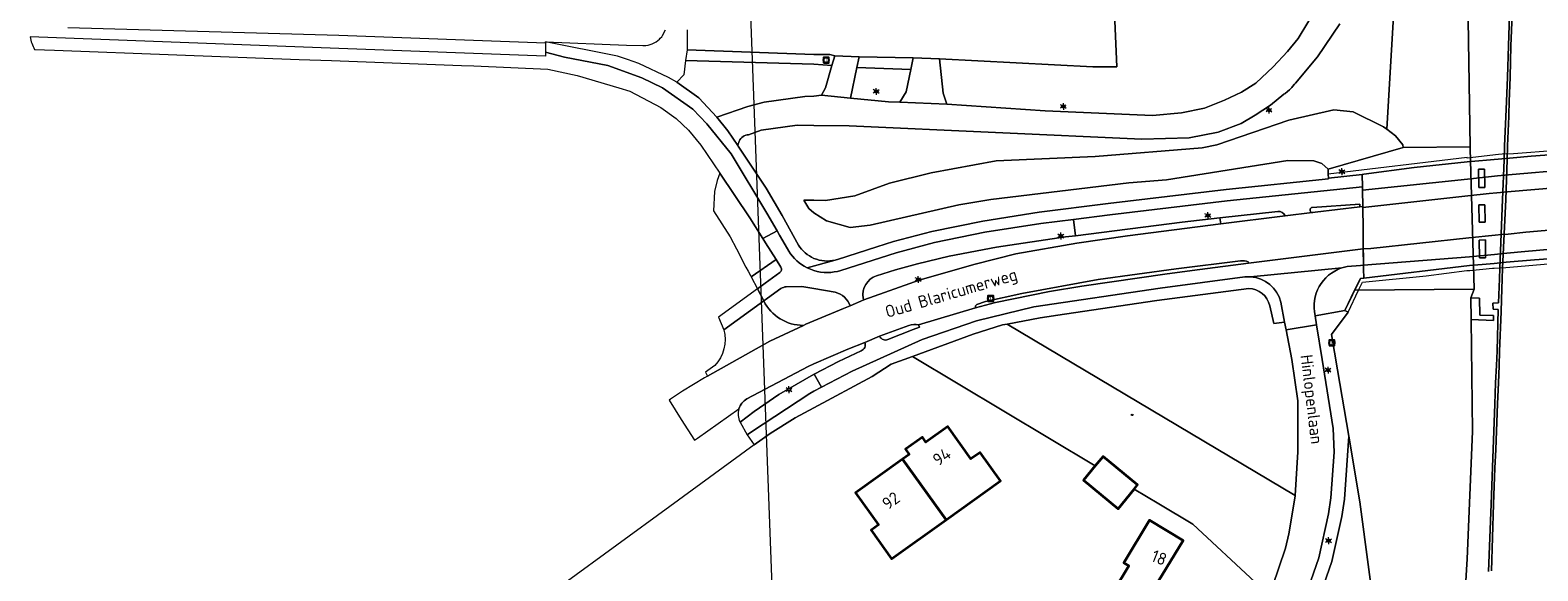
# Model space of a CAD drawing. Header units: metres. Extents: x 140853 to 145288, y 474558 to 480269.
# Tile 82 of 256: x 140884 to 141107, y 477326 to 477406. Entities that reach past the tile are written whole.
import ezdxf
from ezdxf.enums import TextEntityAlignment as Align

# ---------------------------------------------------------------- set-up
doc = ezdxf.new("R2010")
doc.units = ezdxf.units.M
doc.header["$MEASUREMENT"] = 0
for name, color, linetype, lineweight in [('B-WE-GR-BEPLANTING_CULTUUR_BOSPLANTSOEN-G', 90, 'GR-PLANTSOEN', 18), ('B-WE-GR-BOS_LOOF-G', 40, 'Continuous', 13), ('B-WE-GR-GRAS_KRUIDENRIJK-G', 80, 'Continuous', 18), ('B-WE-GR-GROENVOORZIENING-G', 80, 'Continuous', 18), ('B-WE-KL-ET_LS_OV_LICHTMAST-S', 190, 'Continuous', 18), ('B-WE-KL-WATER_BRANDLEIDING_PUT-S', 150, 'Continuous', 18), ('B-WE-KW-KUNSTWERK_BRUG-G', 170, 'Continuous', 18), ('B-WE-OG-BEBOUWING-G', 7, 'Continuous', 35), ('B-WE-OG-BEBOUWING_HUISNUMMER-T18', 10, 'Continuous', 18), ('B-WE-OG-BEBOUWING_STRAATNAAM-T18', 10, 'Continuous', 18), ('B-WE-OG-HULPLIJN-G', 50, 'Continuous', 18), ('B-WE-OG-TERREIN_ERF-G', 7, 'Continuous', 18), ('B-WE-RI-GWA_RIOOLPUT-S', 30, 'Continuous', 18), ('B-WE-VH-VERHARDING_ASFALT-G', 252, 'Continuous', 18), ('B-WE-VH-VERHARDING_BETON-G', 252, 'Continuous', 18), ('B-WE-VH-VERHARDING_GESLOTEN-G', 7, 'Continuous', 18), ('B-WE-VH-VERHARDING_OPEN-G', 252, 'Continuous', 18), ('B-WE-VH-VERHARDING_STRAATBAKSTEEN-G', 252, 'Continuous', 18), ('B-WE-VH-VERHARDING_TEGEL-G', 252, 'Continuous', 18)]:
    doc.layers.add(name, color=color, linetype=linetype, lineweight=lineweight)
doc.styles.add('NLCS-ISO', font='txt')
doc.linetypes.add('GR-PLANTSOEN', pattern='A,0,[179,NLCS.shx,S=2,R=0,X=0,Y=0],-4', length=4)

# ---------------------------------------------------------------- blocks, each defined once
blk = doc.blocks.new('B-SIE-WEG_LICHTMAST-SO')
at = {"ltscale": 0.1}
for p, q in [((-1.1, 0.6), (-2.2, 1.3)), ((0, 1.3), (0, 2.5)), ((1.1, 0.6), (2.2, 1.3)), ((-1.1, -0.6), (-2.2, -1.3)), ((0, -1.3), (0, -2.5)), ((1.1, -0.6), (2.2, -1.3))]:
    blk.add_line(p, q, dxfattribs=at)
at = {"flags": 128}
for points in [[(-1.2, 0.5), (1.2, 0.5)], [(-1.2, -0.5), (1.2, -0.5)]]:
    blk.add_lwpolyline(points, dxfattribs=at)
at = {"ltscale": 0.1}
blk.add_circle((0, 0), 1.27, dxfattribs=at)
at = {"style": 'NLCS-ISO'}
blk.add_attdef('TYPE', text='', height=1.8, dxfattribs=at).set_placement((0, 2.5), align=Align.BOTTOM_CENTER)
blk = doc.blocks.new('SIE-WEG_STRAATPOT_BRANDKRAAN-SO')
blk.add_ellipse((0, 0), major_axis=(-0.729, 0), ratio=0.685994)
at = {"style": 'NLCS-ISO'}
blk.add_text('BR', height=0.4, dxfattribs=at).set_placement((-0.3, -0.2))
blk = doc.blocks.new('SRI-PUT_INSPECTIE-SO')
at = {"lineweight": -3, "flags": 128}
blk.add_lwpolyline([(-2, -2), (2, -2), (2, 2), (-2, 2)], close=True, dxfattribs=at)
at = {"lineweight": -3, "ltscale": 1.5}
blk.add_circle((0, 0), 2, dxfattribs=at)
at = {"ltscale": 0.1, "style": 'NLCS-ISO'}
blk.add_text('I', height=2.5, dxfattribs=at).set_placement((0, 0), align=Align.MIDDLE_CENTER)

msp = doc.modelspace()

# ---------------------------------------------------------------- linework, layer by layer
at = {"layer": 'B-WE-GR-BEPLANTING_CULTUUR_BOSPLANTSOEN-G', "ltscale": 0.2, "flags": 128}
for points in [[(141075.965, 477385.302), (141087.029, 477388.482), (141086.992, 477388.883), (141085.895, 477390.229), (141084.632, 477391.189), (141084.146, 477391.558), (141079.618, 477393.777), (141076.784, 477394.073), (141070.137, 477392.521), (141059.503, 477388.872), (141057.324, 477388.438), (141041.523, 477387.158), (141026.922, 477386.512), (141017.285, 477384.765), (141011.158, 477383.204), (141006.011, 477381.375), (141001.721, 477380.654), (141000, 477380.689), (140998.518, 477380.719), (140999.247, 477379.488), (141000, 477378.844), (141001.859, 477377.657), (141005.351, 477376.684), (141008.281, 477377.009), (141021.396, 477380.013), (141026.146, 477380.831), (141046.514, 477383.278), (141052.083, 477383.719), (141070.001, 477386.581), (141073.822, 477386.518), (141075.025, 477386.142), (141075.965, 477385.302)], [(141028.516, 477362.42), (141027.858, 477362.295), (141023.5, 477360.928), (141014.546, 477357.634), (141041.553, 477341.472), (141042.695, 477342.858), (141047.802, 477338.652), (141047.294, 477338.036), (141050.93, 477335.86), (141055.978, 477332.839), (141065.146, 477324.303), (141067.714, 477323.632), (141069.63, 477329.304), (141070.145, 477331.445), (141071.075, 477336.987), (141071.083, 477337.116), (141028.516, 477362.42)]]:
    msp.add_lwpolyline(points, close=True, dxfattribs=at)
at = {"layer": 'B-WE-GR-BOS_LOOF-G', "ltscale": 0.2, "flags": 128}
msp.add_lwpolyline([(141078.994, 477345.881), (141078.347, 477336.545), (141077.981, 477334.005), (141076.491, 477327.334), (141072.829, 477316.85), (141071.216, 477312.767), (141068.571, 477307.898), (141063.024, 477299.328), (141059.266, 477294.175), (141054.763, 477288.329), (141045.565, 477277.455), (141033.105, 477263.984), (141023.329, 477254.408), (141061.478, 477212.323), (141064.501, 477217.9), (141071.299, 477237.487), (141079.543, 477268.989), (141082.736, 477296.364), (141083.37, 477315.45), (141080.644, 477336.149), (141078.994, 477345.881)], close=True, dxfattribs=at)
at = {"layer": 'B-WE-GR-GRAS_KRUIDENRIJK-G', "ltscale": 0.2, "flags": 128}
for points in [[(141089.451, 477567.663), (141089.404, 477551.035), (141089.487, 477527.387), (141089.42, 477514.81), (141088.961, 477491.715), (141088.444, 477471.972), (141088.015, 477457.946), (141087.086, 477437.03), (141085.992, 477414.626), (141084.632, 477391.189), (141085.895, 477390.229), (141086.992, 477388.883), (141087.029, 477388.482), (141096.922, 477388.575), (141096.553, 477413.65), (141096.832, 477429.155), (141097.146, 477445.69), (141096.65, 477469.42), (141096.475, 477501.986), (141096.142, 477524.904), (141095.683, 477540.518), (141095.36, 477553.266), (141094.542, 477568.359)], [(141044.403, 477408.324), (141044.743, 477400.383), (141041.203, 477400.427), (141018.558, 477401.57), (141019.069, 477396.527), (141019.631, 477394.893), (141034.127, 477393.925), (141050.021, 477393.213), (141054.292, 477393.631), (141057.69, 477394.308), (141060.638, 477395.473), (141063.125, 477396.648), (141065.242, 477397.992), (141067.827, 477400.396), (141069.952, 477402.65), (141071.528, 477404.583), (141071.528, 477404.583), (141074.367, 477409.314)], [(141095.777, 477316.262), (141096.487, 477327.755), (141097.271, 477346.559), (141097.271, 477346.559), (141097.067, 477363.087), (141097.038, 477366.311), (141097.506, 477367.576), (141079.855, 477367.408), (141078.388, 477364.416), (141078.897, 477364.193), (141076.461, 477360.892), (141077.34, 477355.636), (141078.994, 477345.881), (141080.644, 477336.149), (141083.37, 477315.45)], [(141072.829, 477316.85), (141076.491, 477327.334), (141077.981, 477334.005), (141078.347, 477336.545), (141078.994, 477345.881), (141077.34, 477355.636), (141076.461, 477360.892), (141078.897, 477364.193), (141078.388, 477364.416), (141074.037, 477363.619), (141074.241, 477362.319), (141075.051, 477357.166), (141076.709, 477346.984), (141076.824, 477343.497), (141076.357, 477336.757), (141076.012, 477334.366), (141074.564, 477327.884), (141070.954, 477317.547)]]:
    msp.add_lwpolyline(points, dxfattribs=at)
msp.add_lwpolyline([(141077.668, 477406.763), (141074.385, 477401.898), (141071.104, 477398.002), (141070.975, 477397.826), (141070.704, 477397.494), (141070.56, 477397.335), (141070.257, 477397.032), (141069.935, 477396.75), (141069.594, 477396.49), (141069.417, 477396.369), (141067.451, 477394.766), (141065.184, 477393.242), (141063.116, 477392.038), (141059.699, 477390.732), (141055.4, 477389.924), (141048.439, 477389.741), (141005.175, 477391.691), (141000, 477391.765), (140997.523, 477391.793), (140992.186, 477391.047), (140990.306, 477390.378), (140990.123, 477390.351), (140989.913, 477390.292), (140989.711, 477390.206), (140989.523, 477390.095), (140989.351, 477389.96), (140989.198, 477389.804), (140989.067, 477389.629), (140988.96, 477389.438), (140988.88, 477389.235), (140988.826, 477389.023), (140988.749, 477388.769), (140988.749, 477388.769), (140988.799, 477388.696), (140992.941, 477382.481), (140995.305, 477378.44), (140997.715, 477374.073), (140997.715, 477374.073, 0.1533941), (141000, 477372.12), (141000, 477372.12, 0.1601294), (141003.116, 477371.855), (141003.116, 477371.855, 0.0178061), (141003.458, 477371.949), (141003.458, 477371.949), (141009.271, 477373.807), (141011.721, 477374.59), (141017.4, 477376.095), (141024.946, 477377.633), (141033.272, 477378.922), (141043.475, 477380.211), (141060.868, 477382.294), (141076.007, 477383.86), (141075.995, 477383.971), (141075.941, 477384.546), (141075.965, 477385.302), (141075.025, 477386.142), (141073.822, 477386.518), (141070.001, 477386.581), (141052.083, 477383.719), (141046.514, 477383.278), (141026.146, 477380.831), (141021.396, 477380.013), (141008.281, 477377.009), (141005.351, 477376.684), (141001.859, 477377.657), (141000, 477378.844), (140999.247, 477379.488), (140998.518, 477380.719), (141000, 477380.689), (141001.721, 477380.654), (141006.011, 477381.375), (141011.158, 477383.204), (141017.285, 477384.765), (141026.922, 477386.512), (141041.523, 477387.158), (141057.324, 477388.438), (141059.503, 477388.872), (141070.137, 477392.521), (141076.784, 477394.073), (141079.618, 477393.777), (141084.146, 477391.558), (141084.632, 477391.189), (141085.992, 477414.626)], format="xyb", dxfattribs=at)
for points in [[(141002.649, 477400.626), (141000, 477400.778), (140981.025, 477401.33), (140980.755, 477399.221), (140979.758, 477398.131), (140983.002, 477395.812), (140985.656, 477392.981), (140990.25, 477394.524), (140992.655, 477395.171), (140998.628, 477396.023), (141000, 477396.062), (141001.127, 477396.204), (141001.704, 477397.325), (141002.649, 477400.626)], [(141014.3, 477400.009), (141006.34, 477400.315), (141005.416, 477395.788), (141011.02, 477395.212), (141012.682, 477395.2), (141013.597, 477396.696), (141014.3, 477400.009)], [(141096.926, 477388.304), (141096.922, 477388.575), (141087.029, 477388.482), (141075.965, 477385.302), (141075.941, 477384.546), (141075.995, 477383.971), (141080.985, 477384.517), (141081.011, 477382.681), (141081.018, 477382.179), (141081.053, 477379.761), (141081.055, 477379.63), (141081.099, 477376.528), (141081.142, 477373.514), (141081.176, 477371.104), (141081.177, 477371.026), (141081.184, 477370.585), (141081.205, 477369.191), (141080.706, 477369.143), (141079.855, 477367.408), (141097.506, 477367.576), (141097.519, 477367.612), (141096.926, 477388.304)], [(140986.115, 477384.682), (140985.686, 477383.625), (140985.315, 477382.007), (140985.177, 477379.157), (140987.636, 477375.277), (140988.537, 477373.535), (140989.948, 477370.809), (140990.257, 477370.246), (140990.606, 477369.609), (140990.738, 477369.368), (140994.395, 477371.952), (140992.856, 477374.413), (140992.45, 477375.061), (140990.542, 477378.11), (140986.115, 477384.682)]]:
    msp.add_lwpolyline(points, close=True, dxfattribs=at)
for points in [[(141046.297, 477375.467), (141060.105, 477377.207), (141060.105, 477377.207), (141059.969, 477378.081), (141059.969, 477378.081), (141054.384, 477377.459), (141054.384, 477377.459), (141038.618, 477375.459), (141038.618, 477375.459), (141037.157, 477375.274), (141037.157, 477375.274), (141026.966, 477373.787), (141026.966, 477373.787), (141019.95, 477372.434), (141019.95, 477372.434), (141015.284, 477371.299), (141015.284, 477371.299), (141012.054, 477370.415), (141012.054, 477370.415), (141009.24, 477369.535), (141009.24, 477369.535, 0.3663113), (141007.259, 477366.252), (141007.259, 477366.252), (141007.342, 477365.971), (141007.342, 477365.971), (141015.675, 477368.932), (141015.675, 477368.932), (141023.824, 477371.272), (141023.824, 477371.272), (141029.814, 477372.792), (141029.814, 477372.792), (141038.801, 477374.367), (141038.801, 477374.367), (141046.297, 477375.467)], [(140992.584, 477365.827, 0.2845734), (140998.444, 477362.218), (140998.444, 477362.218), (140998.81, 477362.392), (140998.81, 477362.392), (141000, 477362.891), (141000, 477362.891), (141004.363, 477364.72), (141004.363, 477364.72), (141005.343, 477365.089), (141005.343, 477365.089, 0.2624724), (141003.146, 477367.117), (141003.146, 477367.117), (141000, 477367.644), (141000, 477367.644), (140998.212, 477367.943), (140998.212, 477367.943), (140995.87, 477367.927), (140995.87, 477367.927, 0.1234352), (140995.122, 477367.659), (140995.122, 477367.659), (140993.158, 477366.244), (140993.158, 477366.244), (140992.584, 477365.827)], [(141069.735, 477361.562), (141069.518, 477362.676), (141069.518, 477362.676), (141067.907, 477362.478), (141067.907, 477362.478), (141067.313, 477365.117), (141067.313, 477365.117, 0.3438099), (141064.207, 477367.677), (141064.207, 477367.677), (141050.618, 477365.882), (141050.618, 477365.882), (141037.009, 477363.875), (141037.009, 477363.875), (141033.393, 477363.346), (141033.393, 477363.346), (141028.516, 477362.42), (141028.516, 477362.42), (141071.083, 477337.116), (141071.083, 477337.116), (141071.492, 477343.537), (141071.492, 477343.537), (141071.445, 477351.067), (141071.445, 477351.067), (141070.59, 477357.165), (141070.59, 477357.165), (141069.735, 477361.562)], [(141015.567, 477361.97), (141015.458, 477362.32), (141015.458, 477362.32, 0.1379859), (141014.009, 477362.192), (141014.009, 477362.192), (141009.694, 477360.603), (141009.694, 477360.603, 0.4166829), (141010.922, 477360.145), (141010.922, 477360.145), (141014.665, 477361.613), (141014.665, 477361.613), (141015.567, 477361.97)], [(141000.05, 477355.01), (141003.638, 477356.886), (141003.638, 477356.886), (141006.971, 477358.448), (141006.971, 477358.448, 0.4166033), (141007.488, 477359.704), (141007.488, 477359.704), (141005.018, 477358.718), (141005.018, 477358.718), (141000, 477356.517), (141000, 477356.517), (140999.13, 477356.135), (140999.13, 477356.135), (140990.1, 477351.37), (140990.1, 477351.37, 0.1909424), (140988.906, 477349.914), (140988.906, 477349.914, 0.2002017), (140989.076, 477347.946), (140989.076, 477347.946), (140991.181, 477349.519), (140991.181, 477349.519), (140994.832, 477352.011), (140994.832, 477352.011), (140999.951, 477354.958), (140999.951, 477354.958), (141000, 477354.984), (141000, 477354.984), (141000.05, 477355.01)]]:
    msp.add_lwpolyline(points, format="xyb", close=True, dxfattribs=at)
at = {"layer": 'B-WE-GR-GROENVOORZIENING-G', "ltscale": 0.2, "flags": 128}
for points in [[(141094.542, 477568.359), (141095.36, 477553.266), (141095.683, 477540.518), (141096.142, 477524.904), (141096.475, 477501.986), (141096.65, 477469.42), (141097.146, 477445.69), (141096.832, 477429.155), (141096.553, 477413.65), (141096.922, 477388.575), (141096.926, 477388.304), (141097.519, 477367.612), (141097.506, 477367.576), (141097.038, 477366.311), (141098.294, 477366.251), (141098.371, 477363.723), (141100.357, 477363.675), (141100.386, 477362.918), (141097.067, 477363.087), (141097.271, 477346.559), (141096.487, 477327.755), (141095.777, 477316.262)], [(141099.639, 477325.895), (141100.005, 477335.808), (141100.221, 477341.271), (141100.335, 477343.914), (141100.576, 477350.597), (141100.682, 477353.738), (141100.805, 477356.295), (141100.898, 477358.454), (141101.063, 477364.558), (141100.301, 477364.616), (141100.258, 477365.497), (141101.12, 477365.551), (141101.269, 477369.102), (141101.31, 477370.651), (141101.716, 477380.811), (141101.942, 477386.614), (141102.013, 477388.749), (141102.185, 477393.022), (141102.277, 477395.293), (141102.421, 477398.873), (141102.591, 477403.511), (141102.757, 477408.083)]]:
    msp.add_lwpolyline(points, dxfattribs=at)
for points in [[(141098.149, 477385.286), (141099.051, 477385.292), (141099.082, 477382.606), (141098.189, 477382.589), (141098.149, 477385.286)], [(141098.206, 477380.013), (141099.109, 477380.03), (141099.146, 477377.453), (141098.244, 477377.446), (141098.206, 477380.013)], [(141098.292, 477372.194), (141098.268, 477374.82), (141099.17, 477374.837), (141099.194, 477372.201), (141098.292, 477372.194)]]:
    msp.add_lwpolyline(points, close=True, dxfattribs=at)
at = {"layer": 'B-WE-KW-KUNSTWERK_BRUG-G', "ltscale": 0.2, "flags": 128}
msp.add_lwpolyline([(141109.682, 477388.034), (141103.342, 477387.578), (141101.653, 477387.499), (141101.101, 477387.453), (141096.474, 477386.932), (141096.466, 477386.991), (141075.941, 477384.546), (141075.995, 477383.971), (141080.985, 477384.517), (141081.011, 477382.681), (141081.018, 477382.179), (141081.176, 477371.104), (141081.177, 477371.026), (141081.184, 477370.585), (141081.205, 477369.191), (141080.706, 477369.143), (141078.388, 477364.416), (141078.897, 477364.193), (141080.437, 477367.414), (141080.998, 477368.593), (141090.408, 477369.53), (141096.438, 477370.301), (141096.87, 477370.343), (141100.207, 477370.668), (141100.479, 477370.682), (141102.185, 477370.77), (141111.864, 477371.589)], dxfattribs=at)
for points in [[(141099.082, 477382.606), (141099.051, 477385.292), (141098.149, 477385.286), (141098.189, 477382.589), (141099.082, 477382.606)], [(141099.146, 477377.453), (141099.109, 477380.03), (141098.206, 477380.013), (141098.244, 477377.446), (141099.146, 477377.453)], [(141099.194, 477372.201), (141099.17, 477374.837), (141098.268, 477374.82), (141098.292, 477372.194), (141099.194, 477372.201)]]:
    msp.add_lwpolyline(points, close=True, dxfattribs=at)
at = {"layer": 'B-WE-OG-BEBOUWING-G', "ltscale": 0.2, "flags": 128}
for points in [[(141013.073, 477342.478), (141019.501, 477333.497), (141027.548, 477339.257), (141024.539, 477343.461), (141023.179, 477342.487), (141019.747, 477347.282), (141016.53, 477344.978), (141016.011, 477345.703), (141013.516, 477343.917), (141014.047, 477343.175), (141013.073, 477342.478)], [(141013.073, 477342.478), (141006.134, 477337.512), (141009.533, 477332.763), (141008.425, 477331.97), (141011.454, 477327.738), (141019.501, 477333.497), (141013.073, 477342.478)], [(141041.553, 477341.472), (141039.802, 477339.345), (141044.909, 477335.139), (141047.294, 477338.036), (141047.802, 477338.652), (141042.695, 477342.858), (141041.553, 477341.472)], [(141052.883, 477323.163), (141050.846, 477324.393), (141054.51, 477330.462), (141049.562, 477333.45), (141045.76, 477327.152), (141046.502, 477326.704), (141041.868, 477319.029), (141044.146, 477317.653), (141042.101, 477314.266), (141042.418, 477312.982), (141044.413, 477311.778), (141045.426, 477312.028), (141046.945, 477314.542), (141047.482, 477314.218), (141052.883, 477323.163)]]:
    msp.add_lwpolyline(points, close=True, dxfattribs=at)
at = {"layer": 'B-WE-OG-HULPLIJN-G'}
msp.add_lwpolyline([(141484.938, 478467.493), (142922.898, 478740.923), (143043.789, 479141.528), (143928.198, 479351.369), (144042.725, 479840.999), (144698.079, 479872.794), (144672.627, 478988.916), (144742.617, 478639.181), (145060.75, 478225.858), (145035.298, 477659.922), (145054.388, 476896.862), (144768.066, 476833.275), (144755.342, 477825.251), (143616.428, 477755.303), (142541.14, 475313.514), (141510.39, 476108.367), (141014.104, 476776.044), (140988.652, 477462.798), (141421.313, 477755.303), (141484.938, 478467.493)], close=True, dxfattribs=at)
at = {"layer": 'B-WE-OG-TERREIN_ERF-G', "ltscale": 0.2, "flags": 128}
for points in [[(140981.277, 477405.877), (140981.266, 477402.929), (140999.963, 477402.227), (141000, 477402.227), (141002.364, 477402.216), (141003.082, 477402.04), (141006.664, 477401.873), (141014.672, 477401.758), (141018.558, 477401.57), (141041.203, 477400.427), (141044.743, 477400.383), (141044.403, 477408.324)], [(140889.779, 477406.231), (140929.836, 477405.084), (140960.335, 477403.965), (140960.336, 477404.077), (140972.31, 477403.617), (140974.7, 477403.544), (140974.861, 477403.546), (140975.181, 477403.57), (140975.497, 477403.624), (140975.808, 477403.705), (140976.11, 477403.814), (140976.4, 477403.95), (140976.678, 477404.111), (140976.94, 477404.296), (140977.185, 477404.504), (140977.3, 477404.616), (140977.514, 477404.855), (140977.649, 477405.031), (140978.069, 477405.89)], [(141065.146, 477324.303), (141055.978, 477332.839), (141050.93, 477335.86), (141047.294, 477338.036), (141044.909, 477335.139), (141039.802, 477339.345), (141041.553, 477341.472), (141014.546, 477357.634), (141011.397, 477356.476), (141008.581, 477354.651), (141000, 477350.066), (140997.204, 477348.557), (140993.505, 477346.271), (140991.155, 477344.554), (140978.694, 477335.449), (140963.062, 477324.027)]]:
    msp.add_lwpolyline(points, dxfattribs=at)
for points in [[(141006.134, 477337.512), (141013.073, 477342.478), (141014.047, 477343.175), (141013.516, 477343.917), (141016.011, 477345.703), (141016.53, 477344.978), (141019.747, 477347.282), (141023.179, 477342.487), (141024.539, 477343.461), (141027.548, 477339.257), (141019.501, 477333.497), (141011.454, 477327.738), (141008.425, 477331.97), (141009.533, 477332.763), (141006.134, 477337.512)], [(141049.562, 477333.45), (141054.51, 477330.462), (141050.846, 477324.393), (141052.883, 477323.163), (141047.482, 477314.218), (141046.945, 477314.542), (141045.426, 477312.028), (141044.413, 477311.778), (141042.418, 477312.982), (141042.101, 477314.266), (141044.146, 477317.653), (141041.868, 477319.029), (141046.502, 477326.704), (141045.76, 477327.152), (141049.562, 477333.45)]]:
    msp.add_lwpolyline(points, close=True, dxfattribs=at)
at = {"layer": 'B-WE-VH-VERHARDING_ASFALT-G', "ltscale": 0.2, "flags": 128}
for points in [[(141074.367, 477409.314), (141071.528, 477404.583), (141069.952, 477402.65), (141067.827, 477400.396), (141065.242, 477397.992), (141063.125, 477396.648), (141060.638, 477395.473), (141057.69, 477394.308), (141054.292, 477393.631), (141050.021, 477393.213), (141034.127, 477393.925), (141019.631, 477394.893), (141012.682, 477395.2), (141011.02, 477395.212), (141005.416, 477395.788), (141001.127, 477396.204), (141000, 477396.062), (140998.628, 477396.023), (140992.655, 477395.171), (140990.25, 477394.524), (140985.656, 477392.981), (140987.258, 477390.941), (140988.749, 477388.769), (140988.826, 477389.023), (140988.88, 477389.235), (140988.96, 477389.438), (140989.067, 477389.629), (140989.198, 477389.804), (140989.351, 477389.96), (140989.523, 477390.095), (140989.711, 477390.206), (140989.913, 477390.292), (140990.123, 477390.351), (140990.306, 477390.378), (140992.186, 477391.047), (140997.523, 477391.793), (141000, 477391.765), (141005.175, 477391.691), (141048.439, 477389.741), (141055.4, 477389.924), (141059.699, 477390.732), (141063.116, 477392.038), (141065.184, 477393.242), (141067.451, 477394.766), (141069.417, 477396.369), (141069.594, 477396.49), (141069.935, 477396.75), (141070.257, 477397.032), (141070.56, 477397.335), (141070.704, 477397.494), (141070.975, 477397.826), (141071.104, 477398.002), (141074.385, 477401.898), (141077.668, 477406.763)], [(141113.263, 477387.77), (141105.925, 477387.207), (141103.273, 477386.978), (141101.065, 477386.76), (141096.471, 477386.354), (141088.637, 477385.516), (141081.199, 477384.541), (141080.985, 477384.517), (141081.011, 477382.681), (141081.018, 477382.179), (141096.51, 477383.829), (141100.525, 477384.261), (141100.949, 477384.298), (141103.127, 477384.49), (141119.2, 477385.902)], [(141119.2, 477385.902), (141103.127, 477384.49), (141100.949, 477384.298), (141100.525, 477384.261), (141096.51, 477383.829), (141081.018, 477382.179), (141081.054, 477379.63), (141096.573, 477381.353), (141099.717, 477381.702), (141100.855, 477381.8), (141102.956, 477381.982), (141119.253, 477383.389)], [(141119.253, 477383.389), (141102.956, 477381.982), (141100.855, 477381.8), (141099.717, 477381.702), (141096.573, 477381.353), (141081.054, 477379.63), (141081.06, 477379.258), (141081.141, 477373.526), (141082.266, 477373.583), (141096.733, 477375.128), (141100.619, 477375.524), (141101.574, 477375.62), (141102.529, 477375.716), (141105.161, 477375.977), (141119.383, 477377.198)], [(141119.383, 477377.198), (141105.161, 477375.977), (141102.529, 477375.716), (141101.574, 477375.62), (141100.619, 477375.524), (141096.733, 477375.128), (141082.266, 477373.583), (141081.141, 477373.526), (141081.176, 477371.104), (141096.806, 477372.336), (141100.519, 477372.71), (141102.335, 477372.887), (141105.015, 477373.142), (141119.442, 477374.394)], [(141119.442, 477374.394), (141105.015, 477373.142), (141102.335, 477372.887), (141100.519, 477372.71), (141096.806, 477372.336), (141081.176, 477371.104), (141081.177, 477371.026), (141081.184, 477370.585), (141081.205, 477369.191), (141096.848, 477371.045), (141098.716, 477371.225), (141100.493, 477371.381), (141102.237, 477371.534), (141106.404, 477371.899), (141113.832, 477372.442)], [(141070.954, 477317.547), (141074.564, 477327.884), (141076.012, 477334.366), (141076.357, 477336.757), (141076.824, 477343.497), (141076.709, 477346.984), (141076.709, 477346.984), (141075.051, 477357.166), (141074.241, 477362.319), (141069.735, 477361.562), (141070.59, 477357.165), (141071.445, 477351.067), (141071.492, 477343.537), (141071.083, 477337.116), (141071.075, 477336.987), (141070.145, 477331.445), (141069.63, 477329.304), (141067.714, 477323.632)]]:
    msp.add_lwpolyline(points, dxfattribs=at)
for points in [[(141069.576, 477378.4), (141073.582, 477378.893), (141073.582, 477378.893, -0.8528009), (141073.605, 477379.647), (141073.605, 477379.647), (141080.613, 477380.109), (141080.613, 477380.109), (141080.631, 477379.734), (141080.631, 477379.734), (141081.053, 477379.761), (141081.053, 477379.761), (141081.018, 477382.179), (141081.018, 477382.179), (141081.011, 477382.681), (141081.011, 477382.681), (141061.055, 477380.617), (141061.055, 477380.617), (141043.681, 477378.536), (141043.681, 477378.536), (141038.314, 477377.858), (141038.314, 477377.858), (141038.618, 477375.459), (141038.618, 477375.459), (141054.384, 477377.459), (141054.384, 477377.459), (141059.969, 477378.081), (141059.969, 477378.081), (141068.517, 477379.032), (141068.517, 477379.032, -0.3472407), (141069.576, 477378.4)], [(141081.142, 477373.514), (141081.099, 477376.528), (141081.099, 477376.528), (141081.055, 477379.63), (141081.055, 477379.63), (141081.053, 477379.761), (141081.053, 477379.761), (141080.631, 477379.734), (141080.631, 477379.734), (141074.006, 477378.933), (141074.006, 477378.933), (141073.663, 477378.886), (141073.663, 477378.886, -0.0623328), (141073.582, 477378.893), (141073.582, 477378.893), (141069.576, 477378.4), (141069.576, 477378.4), (141060.105, 477377.207), (141060.105, 477377.207), (141046.297, 477375.467), (141046.297, 477375.467), (141038.801, 477374.367), (141038.801, 477374.367), (141029.814, 477372.792), (141029.814, 477372.792), (141023.824, 477371.272), (141023.824, 477371.272), (141015.675, 477368.932), (141015.675, 477368.932), (141007.342, 477365.971), (141007.342, 477365.971), (141005.343, 477365.089), (141005.343, 477365.089), (141004.363, 477364.72), (141004.363, 477364.72), (141000, 477362.891), (141000, 477362.891), (140998.81, 477362.392), (140998.81, 477362.392), (140998.444, 477362.218), (140998.444, 477362.218), (140993.476, 477359.865), (140993.476, 477359.865), (140984.253, 477354.732), (140984.253, 477354.732), (140983.844, 477354.468), (140983.844, 477354.468), (140980.559, 477352.51), (140980.559, 477352.51), (140978.8, 477351.299), (140978.8, 477351.299), (140978.606, 477351.153), (140978.606, 477351.153), (140980.386, 477348.335), (140980.386, 477348.335), (140982.339, 477345.244), (140982.339, 477345.244), (140982.809, 477345.578), (140982.809, 477345.578), (140988.906, 477349.914), (140988.906, 477349.914, -0.1909424), (140990.1, 477351.37), (140990.1, 477351.37), (140999.13, 477356.135), (140999.13, 477356.135), (141000, 477356.517), (141000, 477356.517), (141005.018, 477358.718), (141005.018, 477358.718), (141007.488, 477359.704), (141007.488, 477359.704), (141009.694, 477360.603), (141009.694, 477360.603), (141014.009, 477362.192), (141014.009, 477362.192, -0.1379859), (141015.458, 477362.32), (141015.458, 477362.32), (141023.88, 477364.826), (141023.88, 477364.826, -0.4359343), (141024.064, 477365.28), (141024.064, 477365.28), (141025.332, 477365.723), (141025.332, 477365.723), (141030.699, 477366.947), (141030.699, 477366.947), (141041.988, 477369.007), (141041.988, 477369.007), (141053.506, 477370.55), (141053.506, 477370.55), (141062.992, 477371.741), (141062.992, 477371.741, -0.1005023), (141064.155, 477371.602), (141064.155, 477371.602), (141064.169, 477371.405), (141064.169, 477371.405), (141081.142, 477373.514)], [(141064.454, 477369.401), (141077.967, 477370.705), (141077.967, 477370.705, -0.0339061), (141078.736, 477370.903), (141078.736, 477370.903), (141080.703, 477371.067), (141080.703, 477371.067), (141081.176, 477371.104), (141081.176, 477371.104), (141081.142, 477373.514), (141081.142, 477373.514), (141064.169, 477371.405), (141064.169, 477371.405), (141056.97, 477370.455), (141056.97, 477370.455), (141052.186, 477369.809), (141052.186, 477369.809), (141039.549, 477368.019), (141039.549, 477368.019), (141034.776, 477367.239), (141034.776, 477367.239), (141026.82, 477365.614), (141026.82, 477365.614), (141023.88, 477364.826), (141023.88, 477364.826), (141015.458, 477362.32), (141015.458, 477362.32), (141015.567, 477361.97), (141015.567, 477361.97), (141014.665, 477361.613), (141014.665, 477361.613), (141010.922, 477360.145), (141010.922, 477360.145, -0.4166829), (141009.694, 477360.603), (141009.694, 477360.603), (141007.488, 477359.704), (141007.488, 477359.704, -0.4166033), (141006.971, 477358.448), (141006.971, 477358.448), (141003.638, 477356.886), (141003.638, 477356.886), (141000.05, 477355.01), (141000.05, 477355.01), (141001.114, 477353.092), (141001.114, 477353.092), (141005.649, 477355.46), (141005.649, 477355.46), (141015.997, 477360.113), (141015.997, 477360.113), (141023.981, 477362.879), (141023.981, 477362.879), (141032.493, 477364.963), (141032.493, 477364.963), (141051.126, 477367.71), (141051.126, 477367.71), (141063.63, 477369.372), (141063.63, 477369.372, -0.0425085), (141064.454, 477369.401)], [(141077.967, 477370.705), (141064.454, 477369.401), (141064.454, 477369.401, -0.3346984), (141068.94, 477365.65), (141068.94, 477365.65), (141069.518, 477362.676), (141069.518, 477362.676), (141069.735, 477361.562), (141069.735, 477361.562), (141074.241, 477362.319), (141074.241, 477362.319), (141074.037, 477363.619), (141074.037, 477363.619), (141074.029, 477363.673), (141074.029, 477363.673, -0.3885126), (141077.967, 477370.705)]]:
    msp.add_lwpolyline(points, format="xyb", close=True, dxfattribs=at)
at = {"layer": 'B-WE-VH-VERHARDING_BETON-G', "ltscale": 0.2, "flags": 128}
for points in [[(141073.663, 477378.886), (141074.006, 477378.933), (141074.006, 477378.933), (141080.631, 477379.734), (141080.631, 477379.734), (141080.613, 477380.109), (141080.613, 477380.109), (141073.605, 477379.647), (141073.605, 477379.647, 0.8528009), (141073.582, 477378.893), (141073.582, 477378.893, 0.0623328), (141073.663, 477378.886)], [(141038.618, 477375.459), (141038.314, 477377.858), (141038.314, 477377.858), (141033.507, 477377.251), (141033.507, 477377.251), (141025.244, 477375.971), (141025.244, 477375.971), (141017.785, 477374.451), (141017.785, 477374.451), (141012.153, 477372.959), (141012.153, 477372.959), (141003.965, 477370.333), (141003.965, 477370.333, -0.1513249), (141000, 477370.319), (141000, 477370.319, -0.0419687), (140998.977, 477370.728), (140998.977, 477370.728, -0.1381954), (140996.279, 477373.175), (140996.279, 477373.175), (140995.039, 477375.31), (140995.039, 477375.31), (140994.902, 477375.551), (140994.902, 477375.551), (140994.543, 477376.18), (140994.543, 477376.18), (140992.45, 477375.061), (140992.45, 477375.061), (140992.856, 477374.413), (140992.856, 477374.413), (140994.395, 477371.952), (140994.395, 477371.952), (140995.121, 477370.795), (140995.121, 477370.795, -0.4049173), (140994.935, 477370.029), (140994.935, 477370.029), (140992.803, 477368.457), (140992.803, 477368.457), (140991.643, 477367.611), (140991.643, 477367.611), (140992.584, 477365.827), (140992.584, 477365.827), (140993.158, 477366.244), (140993.158, 477366.244), (140995.122, 477367.659), (140995.122, 477367.659, -0.1234352), (140995.87, 477367.927), (140995.87, 477367.927), (140998.212, 477367.943), (140998.212, 477367.943), (141000, 477367.644), (141000, 477367.644), (141003.146, 477367.117), (141003.146, 477367.117, -0.2624724), (141005.343, 477365.089), (141005.343, 477365.089), (141007.342, 477365.971), (141007.342, 477365.971), (141007.259, 477366.252), (141007.259, 477366.252, -0.3663113), (141009.24, 477369.535), (141009.24, 477369.535), (141012.054, 477370.415), (141012.054, 477370.415), (141015.284, 477371.299), (141015.284, 477371.299), (141019.95, 477372.434), (141019.95, 477372.434), (141026.966, 477373.787), (141026.966, 477373.787), (141037.157, 477375.274), (141037.157, 477375.274), (141038.618, 477375.459)], [(141059.969, 477378.081), (141060.105, 477377.207), (141060.105, 477377.207), (141069.576, 477378.4), (141069.576, 477378.4, 0.3472407), (141068.517, 477379.032), (141068.517, 477379.032), (141059.969, 477378.081)], [(141041.988, 477369.007), (141030.699, 477366.947), (141030.699, 477366.947), (141025.332, 477365.723), (141025.332, 477365.723), (141024.064, 477365.28), (141024.064, 477365.28, 0.4359343), (141023.88, 477364.826), (141023.88, 477364.826), (141026.82, 477365.614), (141026.82, 477365.614), (141034.776, 477367.239), (141034.776, 477367.239), (141039.549, 477368.019), (141039.549, 477368.019), (141052.186, 477369.809), (141052.186, 477369.809), (141056.97, 477370.455), (141056.97, 477370.455), (141064.169, 477371.405), (141064.169, 477371.405), (141064.155, 477371.602), (141064.155, 477371.602, 0.1005023), (141062.992, 477371.741), (141062.992, 477371.741), (141053.506, 477370.55), (141053.506, 477370.55), (141041.988, 477369.007)]]:
    msp.add_lwpolyline(points, format="xyb", close=True, dxfattribs=at)
msp.add_lwpolyline([(140992.584, 477365.827), (140991.643, 477367.611), (140985.891, 477363.416), (140986.703, 477361.558), (140992.584, 477365.827)], close=True, dxfattribs=at)
at = {"layer": 'B-WE-VH-VERHARDING_GESLOTEN-G', "ltscale": 0.2, "flags": 128}
for points in [[(141103.131, 477408.072), (141102.938, 477403.529), (141102.82, 477398.884), (141102.699, 477395.308), (141102.63, 477393.31), (141102.619, 477393.093), (141102.43, 477388.75), (141102.379, 477386.66), (141102.184, 477380.803), (141101.72, 477370.68), (141101.65, 477369.07), (141101.55, 477366.05), (141101.48, 477364.23), (141101.24, 477358.409), (141101.191, 477356.266), (141101.125, 477353.749), (141100.969, 477350.618), (141100.7, 477343.89), (141100.59, 477341.12), (141100.373, 477335.837), (141100.07, 477325.95)], [(141109.682, 477388.034), (141103.342, 477387.578), (141101.653, 477387.499), (141101.101, 477387.453), (141096.474, 477386.932), (141096.466, 477386.991), (141075.941, 477384.546), (141075.995, 477383.971), (141080.985, 477384.517), (141081.199, 477384.541), (141088.637, 477385.516), (141096.471, 477386.354), (141101.065, 477386.76), (141103.273, 477386.978), (141105.925, 477387.207), (141113.263, 477387.77)], [(141113.832, 477372.442), (141106.404, 477371.899), (141102.237, 477371.534), (141100.493, 477371.381), (141098.716, 477371.225), (141096.848, 477371.045), (141081.205, 477369.191), (141080.706, 477369.143), (141078.388, 477364.416), (141078.897, 477364.193), (141080.437, 477367.414), (141080.998, 477368.593), (141090.408, 477369.53), (141096.438, 477370.301), (141096.87, 477370.343), (141100.207, 477370.668), (141100.479, 477370.682), (141102.185, 477370.77), (141111.864, 477371.589)]]:
    msp.add_lwpolyline(points, dxfattribs=at)
msp.add_lwpolyline([(141097.038, 477366.311), (141097.067, 477363.087), (141100.386, 477362.918), (141100.357, 477363.675), (141098.371, 477363.723), (141098.294, 477366.251), (141097.038, 477366.311)], close=True, dxfattribs=at)
at = {"layer": 'B-WE-VH-VERHARDING_OPEN-G', "ltscale": 0.2, "flags": 128}
for points in [[(141102.757, 477408.083), (141102.591, 477403.511), (141102.421, 477398.873), (141102.277, 477395.293), (141102.185, 477393.022), (141102.013, 477388.749), (141101.942, 477386.614), (141101.716, 477380.811), (141101.31, 477370.651), (141101.269, 477369.102), (141101.12, 477365.551), (141100.258, 477365.497), (141100.301, 477364.616), (141101.063, 477364.558), (141100.898, 477358.454), (141100.805, 477356.295), (141100.682, 477353.738), (141100.576, 477350.597), (141100.335, 477343.914), (141100.221, 477341.271), (141100.005, 477335.808), (141099.639, 477325.895)], [(141100.07, 477325.95), (141100.373, 477335.837), (141100.59, 477341.12), (141100.7, 477343.89), (141100.969, 477350.618), (141101.125, 477353.749), (141101.191, 477356.266), (141101.24, 477358.409), (141101.48, 477364.23), (141101.55, 477366.05), (141101.65, 477369.07), (141101.72, 477370.68), (141102.184, 477380.803), (141102.379, 477386.66), (141102.43, 477388.75), (141102.619, 477393.093), (141102.63, 477393.31), (141102.699, 477395.308), (141102.82, 477398.884), (141102.938, 477403.529), (141103.131, 477408.072)]]:
    msp.add_lwpolyline(points, dxfattribs=at)
at = {"layer": 'B-WE-VH-VERHARDING_STRAATBAKSTEEN-G', "ltscale": 0.2, "flags": 128}
for points in [[(141006.34, 477400.315), (141006.664, 477401.873), (141003.082, 477402.04), (141002.649, 477400.626), (141001.704, 477397.325), (141001.127, 477396.204), (141005.416, 477395.788), (141006.34, 477400.315)], [(141019.631, 477394.893), (141019.069, 477396.527), (141018.558, 477401.57), (141014.672, 477401.758), (141014.3, 477400.009), (141013.597, 477396.696), (141012.682, 477395.2), (141019.631, 477394.893)]]:
    msp.add_lwpolyline(points, close=True, dxfattribs=at)
msp.add_lwpolyline([(140998.444, 477362.218, -0.2845734), (140992.584, 477365.827), (140992.584, 477365.827), (140986.703, 477361.558), (140986.703, 477361.558, -0.2542038), (140985.337, 477356.278), (140985.337, 477356.278), (140983.969, 477355.333), (140983.969, 477355.333), (140984.253, 477354.732), (140984.253, 477354.732), (140993.476, 477359.865), (140993.476, 477359.865), (140998.444, 477362.218)], format="xyb", close=True, dxfattribs=at)
at = {"layer": 'B-WE-VH-VERHARDING_TEGEL-G', "ltscale": 0.2, "flags": 128}
for points in [[(140884.222, 477404.848, 0.0872238), (140884.869, 477402.977), (140884.869, 477402.977), (140887.834, 477402.866), (140887.834, 477402.866), (140923.956, 477401.511), (140923.956, 477401.511), (140928.754, 477401.331), (140928.754, 477401.331), (140947.921, 477400.612), (140947.921, 477400.612), (140949.773, 477400.546), (140949.773, 477400.546), (140960.684, 477400.066), (140960.684, 477400.066), (140965.002, 477399.113), (140965.002, 477399.113), (140971.196, 477397.305), (140971.196, 477397.305), (140972.808, 477396.819), (140972.808, 477396.819), (140977.371, 477394.379), (140977.371, 477394.379), (140979.652, 477392.796), (140979.652, 477392.796), (140981.442, 477391.055), (140981.442, 477391.055), (140983.308, 477388.855), (140983.308, 477388.855), (140986.115, 477384.682), (140986.115, 477384.682), (140990.542, 477378.11), (140990.542, 477378.11), (140992.45, 477375.061), (140992.45, 477375.061), (140994.543, 477376.18), (140994.543, 477376.18), (140993.04, 477378.815), (140993.04, 477378.815), (140987.766, 477387.532), (140987.766, 477387.532), (140984.189, 477392.003), (140984.189, 477392.003), (140982.121, 477394.163), (140982.121, 477394.163), (140977.605, 477397.314), (140977.605, 477397.314), (140974.578, 477398.776), (140974.578, 477398.776), (140969.57, 477400.619), (140969.57, 477400.619), (140963.154, 477401.843), (140963.154, 477401.843), (140960.328, 477402.555), (140960.328, 477402.555), (140960.325, 477401.975), (140960.325, 477401.975), (140929.831, 477403.126), (140929.831, 477403.126), (140884.222, 477404.848)], [(140992.941, 477382.481), (140988.799, 477388.696), (140988.799, 477388.696), (140988.749, 477388.769), (140988.749, 477388.769), (140987.258, 477390.941), (140987.258, 477390.941), (140985.656, 477392.981), (140985.656, 477392.981), (140983.002, 477395.812), (140983.002, 477395.812), (140979.758, 477398.131), (140979.758, 477398.131), (140978.516, 477398.853), (140978.516, 477398.853), (140974.149, 477400.875), (140974.149, 477400.875), (140972.437, 477401.474), (140972.437, 477401.474), (140971, 477401.977), (140971, 477401.977), (140960.336, 477404.077), (140960.336, 477404.077), (140960.335, 477403.965), (140960.335, 477403.965), (140960.328, 477402.555), (140960.328, 477402.555), (140963.154, 477401.843), (140963.154, 477401.843), (140969.57, 477400.619), (140969.57, 477400.619), (140974.578, 477398.776), (140974.578, 477398.776), (140977.605, 477397.314), (140977.605, 477397.314), (140982.121, 477394.163), (140982.121, 477394.163), (140984.189, 477392.003), (140984.189, 477392.003), (140987.766, 477387.532), (140987.766, 477387.532), (140993.04, 477378.815), (140993.04, 477378.815), (140994.543, 477376.18), (140994.543, 477376.18), (140994.902, 477375.551), (140994.902, 477375.551), (140995.039, 477375.31), (140995.039, 477375.31), (140996.279, 477373.175), (140996.279, 477373.175, 0.1381954), (140998.977, 477370.728), (140998.977, 477370.728), (141003.116, 477371.855), (141003.116, 477371.855, -0.1601294), (141000, 477372.12), (141000, 477372.12, -0.1533941), (140997.715, 477374.073), (140997.715, 477374.073), (140995.305, 477378.44), (140995.305, 477378.44), (140992.941, 477382.481)], [(141043.681, 477378.536), (141061.055, 477380.617), (141061.055, 477380.617), (141081.011, 477382.681), (141081.011, 477382.681), (141080.985, 477384.517), (141080.985, 477384.517), (141075.995, 477383.971), (141075.995, 477383.971), (141076.007, 477383.86), (141076.007, 477383.86), (141060.868, 477382.294), (141060.868, 477382.294), (141043.475, 477380.211), (141043.475, 477380.211), (141033.272, 477378.922), (141033.272, 477378.922), (141024.946, 477377.633), (141024.946, 477377.633), (141017.4, 477376.095), (141017.4, 477376.095), (141011.721, 477374.59), (141011.721, 477374.59), (141009.271, 477373.807), (141009.271, 477373.807), (141003.458, 477371.949), (141003.458, 477371.949, -0.0178061), (141003.116, 477371.855), (141003.116, 477371.855), (140998.977, 477370.728), (140998.977, 477370.728, 0.0419687), (141000, 477370.319), (141000, 477370.319, 0.1513249), (141003.965, 477370.333), (141003.965, 477370.333), (141012.153, 477372.959), (141012.153, 477372.959), (141017.785, 477374.451), (141017.785, 477374.451), (141025.244, 477375.971), (141025.244, 477375.971), (141033.507, 477377.251), (141033.507, 477377.251), (141038.314, 477377.858), (141038.314, 477377.858), (141043.681, 477378.536)], [(140994.395, 477371.952), (140990.738, 477369.368), (140990.738, 477369.368), (140991.643, 477367.611), (140991.643, 477367.611), (140992.803, 477368.457), (140992.803, 477368.457), (140994.935, 477370.029), (140994.935, 477370.029, 0.4049173), (140995.121, 477370.795), (140995.121, 477370.795), (140994.395, 477371.952)], [(141081.205, 477369.191), (141081.184, 477370.585), (141081.177, 477371.026), (141081.176, 477371.104), (141080.703, 477371.067), (141078.736, 477370.903), (141078.736, 477370.903, 0.0339061), (141077.967, 477370.705), (141077.967, 477370.705, 0.3885126), (141074.029, 477363.673), (141074.029, 477363.673), (141074.037, 477363.619), (141078.388, 477364.416), (141079.855, 477367.408), (141080.706, 477369.143), (141081.205, 477369.191)], [(141008.581, 477354.651), (141011.397, 477356.476), (141011.397, 477356.476), (141014.546, 477357.634), (141014.546, 477357.634), (141023.5, 477360.928), (141023.5, 477360.928), (141027.858, 477362.295), (141027.858, 477362.295), (141028.516, 477362.42), (141028.516, 477362.42), (141033.393, 477363.346), (141033.393, 477363.346), (141037.009, 477363.875), (141037.009, 477363.875), (141050.618, 477365.882), (141050.618, 477365.882), (141064.207, 477367.677), (141064.207, 477367.677, -0.3438099), (141067.313, 477365.117), (141067.313, 477365.117), (141067.907, 477362.478), (141067.907, 477362.478), (141069.518, 477362.676), (141069.518, 477362.676), (141068.94, 477365.65), (141068.94, 477365.65, 0.3346984), (141064.454, 477369.401), (141064.454, 477369.401, 0.0425085), (141063.63, 477369.372), (141063.63, 477369.372), (141051.126, 477367.71), (141051.126, 477367.71), (141032.493, 477364.963), (141032.493, 477364.963), (141023.981, 477362.879), (141023.981, 477362.879), (141015.997, 477360.113), (141015.997, 477360.113), (141005.649, 477355.46), (141005.649, 477355.46), (141001.114, 477353.092), (141001.114, 477353.092), (141000, 477352.51), (141000, 477352.51), (140999.364, 477352.178), (140999.364, 477352.178), (140990.79, 477346.517), (140990.79, 477346.517), (140990.145, 477346.042), (140990.145, 477346.042), (140991.155, 477344.554), (140991.155, 477344.554), (140993.505, 477346.271), (140993.505, 477346.271), (140997.204, 477348.557), (140997.204, 477348.557), (141000, 477350.066), (141000, 477350.066), (141008.581, 477354.651)]]:
    msp.add_lwpolyline(points, format="xyb", close=True, dxfattribs=at)
for points in [[(141003.082, 477402.04), (141002.364, 477402.216), (141000, 477402.227), (140999.963, 477402.227), (140981.266, 477402.929), (140981.025, 477401.33), (141000, 477400.778), (141002.649, 477400.626), (141003.082, 477402.04)], [(141014.672, 477401.758), (141006.664, 477401.873), (141006.34, 477400.315), (141014.3, 477400.009), (141014.672, 477401.758)], [(141001.114, 477353.092), (141000.05, 477355.01), (141000, 477354.984), (140999.951, 477354.958), (140994.832, 477352.011), (140991.181, 477349.519), (140989.076, 477347.946), (140990.145, 477346.042), (140990.79, 477346.517), (140999.364, 477352.178), (141000, 477352.51), (141001.114, 477353.092)]]:
    msp.add_lwpolyline(points, close=True, dxfattribs=at)

# ---------------------------------------------------------------- block references
at = {"layer": 'B-WE-KL-ET_LS_OV_LICHTMAST-S', "xscale": 0.2, "yscale": 0.2, "zscale": 0.2}
for p in [(141009.205, 477396.776), (141036.832, 477394.555), (141067.209, 477394.015), (141077.974, 477384.92), (141058.18, 477378.458), (141036.447, 477375.417), (141015.408, 477369), (141075.928, 477355.62), (140996.31, 477352.727), (141076.015, 477330.426)]:
    msp.add_blockref('B-SIE-WEG_LICHTMAST-SO', p, dxfattribs=at)
at = {"layer": 'B-WE-KL-WATER_BRANDLEIDING_PUT-S', "xscale": 0.2, "yscale": 0.2, "zscale": 0.2}
msp.add_blockref('SIE-WEG_STRAATPOT_BRANDKRAAN-SO', (141047, 477349), dxfattribs=at)
at = {"layer": 'B-WE-RI-GWA_RIOOLPUT-S', "xscale": 0.2, "yscale": 0.2, "zscale": 0.2}
for p in [(141001.8, 477401.4), (141026.1, 477366.2), (141076.5, 477359.66)]:
    msp.add_blockref('SRI-PUT_INSPECTIE-SO', p, dxfattribs=at)

# ---------------------------------------------------------------- texts
at = {"layer": 'B-WE-OG-BEBOUWING_HUISNUMMER-T18', "style": 'NLCS-ISO'}
for s, rotation, p in [('94', 35, (141018.878, 477342.836)), ('92', 36.1, (141011.362, 477336.335)), ('18', 338.5, (141050.989, 477327.916))]:
    msp.add_text(s, height=1.8, rotation=rotation, dxfattribs=at).set_placement(p, align=Align.MIDDLE_CENTER)
at = {"layer": 'B-WE-OG-BEBOUWING_STRAATNAAM-T18', "style": 'NLCS-ISO'}
for s, rotation, p in [('Oud Blaricumerweg', 16.3, (141020.255, 477367.002)), ('Hinlopenlaan', 276.8, (141073.534, 477351.306))]:
    msp.add_text(s, height=1.8, rotation=rotation, dxfattribs=at).set_placement(p, align=Align.MIDDLE_CENTER)

doc.saveas('drawing.dxf')
